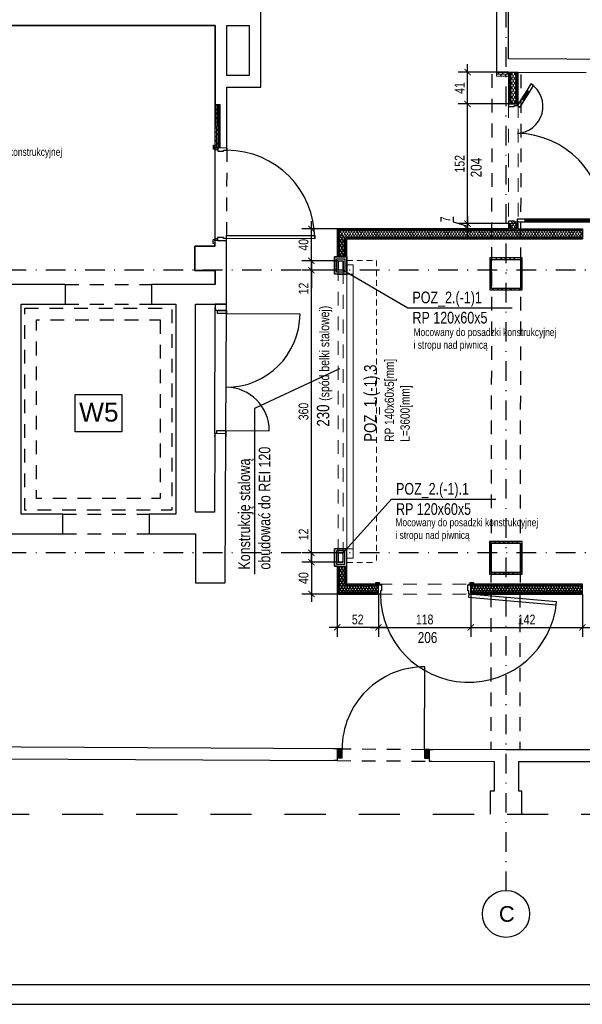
# Model space of a CAD drawing. Header units: metres. Extents: x 164 to 6782, y -994 to 2025.
# Tile 4 of 10: x 1750 to 2467, y -994 to 260. Entities that reach past the tile are written whole.
import ezdxf
from ezdxf.enums import TextEntityAlignment as Align

# ---------------------------------------------------------------- set-up
doc = ezdxf.new("R2010")
doc.units = ezdxf.units.M
doc.header["$LTSCALE"] = 50
doc.header["$MEASUREMENT"] = 0
for name, pattern in [('DASHDOTX2', [1, 0.5, -0.25, 0, -0.25]), ('DO', [1, 0.5, -0.24, 0.02, -0.24]), ('DP', [0.63, 0.35, -0.28]), ('Przer. długie kreski', [0.25, 0.15, -0.1])]:
    doc.linetypes.add(name, pattern=pattern)
for name, color, linetype in [('A_osie', 5, 'Continuous'), ('A_stolarka', 7, 'Continuous'), ('BZ_lpd', 1, 'DP'), ('BZ_odn', 1, 'Continuous'), ('BZ_osd', 1, 'DO'), ('BZ_ram', 2, 'Continuous'), ('BZ_txc', 1, 'Continuous'), ('BZ_txs', 2, 'Continuous'), ('BZ_wym', 1, 'Continuous'), ('K3_konstrukcja do wykonania', 2, 'Continuous'), ('k3_projektowane sciany', 2, 'DP'), ('k3_sciany istn', 1, 'DP')]:
    doc.layers.add(name, color=color, linetype=linetype)
doc.styles.add('BIKTC', font='bikromsw.shx', dxfattribs={"width": 0.8})
doc.styles.add('BIKTS', font='bikromsw.shx', dxfattribs={"width": 0.8})
doc.styles.add('BIKWYM', font='bikromsw.shx', dxfattribs={"width": 0.8})
doc.styles.add('GENERATED_STYLE_2', font='arial.ttf')
doc.dimstyles.new('BZ_BGR_50', dxfattribs={"dimscale": 0.5, "dimtxt": 25, "dimasz": 1.666667, "dimexe": 0, "dimexo": 0, "dimgap": 0, "dimtad": 0, "dimdec": 1, "dimrnd": 0.5, "dimzin": 9, "dimdsep": 46, "dimtxsty": 'BIKWYM', "dimblk": 'NONE', "dimcen": 0, "dimse1": 1, "dimse2": 1, "dimclrd": 256, "dimclre": 256, "dimclrt": 7, "dimadec": 0, "dimazin": 0, "dimtfac": 0.033333, "dimtdec": 1, "dimtmove": 0, "dimatfit": 3, "dimldrblk": 'NONE', "dimfxl": 1, "dimtvp": 0.8, "dimtolj": 1, "dimarcsym": 0})
doc.dimstyles.new('BZ_KP_50', dxfattribs={"dimscale": 0.5, "dimtxt": 25, "dimasz": 16, "dimexe": 24, "dimexo": 0, "dimgap": 0, "dimtad": 0, "dimdec": 1, "dimrnd": 0.5, "dimzin": 9, "dimdsep": 46, "dimtxsty": 'BIKWYM', "dimblk": 'ARCHTICK', "dimblk1": 'ARCHTICK', "dimblk2": 'WYM-KP', "dimcen": 0, "dimdle": 20, "dimclrd": 256, "dimclre": 256, "dimclrt": 7, "dimadec": 0, "dimazin": 0, "dimtfac": 0.033333, "dimtdec": 1, "dimtmove": 0, "dimatfit": 3, "dimfxl": 1, "dimtvp": 0.8, "dimtfillclr": 256, "dimtolj": 1, "dimarcsym": 0})
pattern_1 = [(60, (-15383.2456, -4509.5162), (-2.5980762, 1.5), []), (120, (-15383.2456, -4509.5162), (2.5980762, 1.5), [])]
pattern_2 = [(0, (-15383.246, -4509.516), (0, 10), [0, -10])]
pattern_3 = [(45, (-15383.2456, -4509.516), (-5.7024626, 5.7024626), []), (45, (-15377.543, -4509.516), (-5.7024626, 5.7024626), [4.0323, -2.0161])]

# ---------------------------------------------------------------- blocks, each defined once
blk = doc.blocks.new('_ArchTick')
at = {"color": 0, "linetype": 'ByBlock', "const_width": 0.15}
blk.add_lwpolyline([(-0.5, -0.5), (0.5, 0.5)], dxfattribs=at)
blk = doc.blocks.new('*D326')
at = {"layer": 'BZ_wym', "lineweight": -2}
for p, q in [((2121.7, -420.8), (2121.7, -481.3)), ((2156, -430.8), (2109.7, -430.8)), ((2154.5, -471.3), (2109.7, -471.3))]:
    blk.add_line(p, q, dxfattribs=at)
at = {"layer": 'DEFPOINTS', "color": 0}
for p in [(2156, -430.8), (2121.7, -471.3), (2154.5, -471.3)]:
    blk.add_point(p, dxfattribs=at)
at = {"layer": 'BZ_wym', "lineweight": -2, "xscale": 8, "yscale": 8, "zscale": 8}
for p, rotation in [((2121.7, -430.8), 90), ((2121.7, -471.3), 270)]:
    blk.add_blockref('_ArchTick', p, dxfattribs=dict(at, rotation=rotation))
at = {"layer": 'BZ_wym', "color": 7, "insert": (2111.7, -451), "char_height": 12.5, "attachment_point": 5, "rotation": 90, "style": 'BIKWYM'}
blk.add_mtext('\\A1;40', dxfattribs=at)
blk = doc.blocks.new('WYM-KP')
blk.add_hatch(color=256).paths.add_polyline_path([(-3, 0, 1), (3, 0, 1)])
blk.add_circle((0, 0), 3)
blk = doc.blocks.new('*D327')
at = {"layer": 'BZ_wym', "lineweight": -2}
for p, q in [((2121.7, -428.8), (2121.7, -48.8)), ((2156, -58.8), (2109.7, -58.8)), ((2156, -418.8), (2109.7, -418.8))]:
    blk.add_line(p, q, dxfattribs=at)
at = {"layer": 'DEFPOINTS', "color": 0}
for p in [(2121.7, -58.8), (2156, -58.8), (2156, -418.8)]:
    blk.add_point(p, dxfattribs=at)
at = {"layer": 'BZ_wym', "lineweight": -2, "xscale": 8, "yscale": 8, "zscale": 8}
for p, rotation in [((2121.7, -58.8), 90), ((2121.7, -418.8), 270)]:
    blk.add_blockref('_ArchTick', p, dxfattribs=dict(at, rotation=rotation))
at = {"layer": 'BZ_wym', "color": 7, "insert": (2111.7, -238.8), "char_height": 12.5, "attachment_point": 5, "rotation": 90, "style": 'BIKWYM'}
blk.add_mtext('\\A1;360', dxfattribs=at)
blk = doc.blocks.new('*D328')
at = {"layer": 'BZ_wym', "lineweight": -2}
for p, q in [((2121.7, -56.8), (2121.7, 3.7)), ((2154.5, -6.3), (2109.7, -6.3)), ((2156, -46.8), (2109.7, -46.8))]:
    blk.add_line(p, q, dxfattribs=at)
at = {"layer": 'DEFPOINTS', "color": 0}
for p in [(2121.7, -6.3), (2154.5, -6.3), (2156, -46.8)]:
    blk.add_point(p, dxfattribs=at)
at = {"layer": 'BZ_wym', "lineweight": -2, "xscale": 8, "yscale": 8, "zscale": 8}
for p, rotation in [((2121.7, -6.3), 90), ((2121.7, -46.8), 270)]:
    blk.add_blockref('_ArchTick', p, dxfattribs=dict(at, rotation=rotation))
at = {"layer": 'BZ_wym', "color": 7, "insert": (2111.7, -26.5), "char_height": 12.5, "attachment_point": 5, "rotation": 90, "style": 'BIKWYM'}
blk.add_mtext('\\A1;40', dxfattribs=at)
blk = doc.blocks.new('_None')
blk = doc.blocks.new('*D329')
at = {"layer": 'BZ_wym', "lineweight": -2}
for p, q in [((2154.5, -471.3), (2154.5, -525.8)), ((2207, -471.3), (2207, -525.8)), ((2217, -513.8), (2144.5, -513.8))]:
    blk.add_line(p, q, dxfattribs=at)
at = {"layer": 'DEFPOINTS', "color": 0}
for p in [(2154.5, -471.3), (2207, -471.3), (2154.5, -513.8)]:
    blk.add_point(p, dxfattribs=at)
at = {"layer": 'BZ_wym', "lineweight": -2, "xscale": 8, "yscale": 8, "zscale": 8, "rotation": 180}
blk.add_blockref('_ArchTick', (2154.5, -513.8), dxfattribs=at)
at = {"layer": 'BZ_wym', "lineweight": -2, "xscale": 8, "yscale": 8, "zscale": 8}
blk.add_blockref('_ArchTick', (2207, -513.8), dxfattribs=at)
at = {"layer": 'BZ_wym', "color": 7, "insert": (2180.7, -503.8), "char_height": 12.5, "attachment_point": 5, "style": 'BIKWYM'}
blk.add_mtext('\\A1;52', dxfattribs=at)
blk = doc.blocks.new('*D330')
at = {"layer": 'BZ_wym', "lineweight": -2}
for p, q in [((2207, -471.3), (2207, -525.8)), ((2325, -471.3), (2325, -525.8)), ((2197, -513.8), (2335, -513.8))]:
    blk.add_line(p, q, dxfattribs=at)
at = {"layer": 'DEFPOINTS', "color": 0}
for p in [(2207, -471.3), (2325, -471.3), (2325, -513.8)]:
    blk.add_point(p, dxfattribs=at)
at = {"layer": 'BZ_wym', "lineweight": -2, "xscale": 8, "yscale": 8, "zscale": 8, "rotation": 180}
blk.add_blockref('_ArchTick', (2207, -513.8), dxfattribs=at)
at = {"layer": 'BZ_wym', "lineweight": -2, "xscale": 8, "yscale": 8, "zscale": 8}
blk.add_blockref('_ArchTick', (2325, -513.8), dxfattribs=at)
at = {"layer": 'BZ_wym', "color": 7, "insert": (2266, -503.8), "char_height": 12.5, "attachment_point": 5, "style": 'BIKWYM'}
blk.add_mtext('\\A1;118', dxfattribs=at)
blk = doc.blocks.new('*D331')
at = {"layer": 'BZ_wym', "lineweight": -2}
for p, q in [((2325, -471.3), (2325, -525.8)), ((2467, -471.3), (2467, -525.8)), ((2315, -513.8), (2477, -513.8))]:
    blk.add_line(p, q, dxfattribs=at)
at = {"layer": 'DEFPOINTS', "color": 0}
for p in [(2325, -471.3), (2467, -471.3), (2467, -513.8)]:
    blk.add_point(p, dxfattribs=at)
at = {"layer": 'BZ_wym', "lineweight": -2, "xscale": 8, "yscale": 8, "zscale": 8, "rotation": 180}
blk.add_blockref('_ArchTick', (2325, -513.8), dxfattribs=at)
at = {"layer": 'BZ_wym', "lineweight": -2, "xscale": 8, "yscale": 8, "zscale": 8}
blk.add_blockref('_ArchTick', (2467, -513.8), dxfattribs=at)
at = {"layer": 'BZ_wym', "color": 7, "insert": (2396, -503.8), "char_height": 12.5, "attachment_point": 5, "style": 'BIKWYM'}
blk.add_mtext('\\A1;142', dxfattribs=at)
blk = doc.blocks.new('*D332')
at = {"layer": 'BZ_wym', "lineweight": -2}
for p, q in [((2302.4, 9.3), (2302.4, 2.7)), ((2302.4, 2.7), (2320.7, -2.8)), ((2372.8, 0.6), (2308.7, 0.6)), ((2320.7, 10.6), (2320.7, -16.3)), ((2372.8, -6.3), (2308.7, -6.3))]:
    blk.add_line(p, q, dxfattribs=at)
at = {"layer": 'DEFPOINTS', "color": 0}
for p in [(2372.8, 0.6), (2320.7, -6.3), (2372.8, -6.3)]:
    blk.add_point(p, dxfattribs=at)
at = {"layer": 'BZ_wym', "lineweight": -2, "xscale": 8, "yscale": 8, "zscale": 8}
for p, rotation in [((2320.7, 0.6), 90), ((2320.7, -6.3), 270)]:
    blk.add_blockref('_ArchTick', p, dxfattribs=dict(at, rotation=rotation))
at = {"layer": 'BZ_wym', "color": 7, "insert": (2292.4, 6), "char_height": 12.5, "attachment_point": 5, "rotation": 90, "style": 'BIKWYM'}
blk.add_mtext('\\A1;7', dxfattribs=at)
blk = doc.blocks.new('*D333')
at = {"layer": 'BZ_wym', "lineweight": -2}
for p, q in [((2372.8, 153), (2308.7, 153)), ((2320.7, -9.4), (2320.7, 163)), ((2372.8, 0.6), (2308.7, 0.6))]:
    blk.add_line(p, q, dxfattribs=at)
at = {"layer": 'DEFPOINTS', "color": 0}
for p in [(2320.7, 153), (2372.8, 153), (2372.8, 0.6)]:
    blk.add_point(p, dxfattribs=at)
at = {"layer": 'BZ_wym', "lineweight": -2, "xscale": 8, "yscale": 8, "zscale": 8}
for p, rotation in [((2320.7, 153), 90), ((2320.7, 0.6), 270)]:
    blk.add_blockref('_ArchTick', p, dxfattribs=dict(at, rotation=rotation))
at = {"layer": 'BZ_wym', "color": 7, "insert": (2310.7, 76.8), "char_height": 12.5, "attachment_point": 5, "rotation": 90, "style": 'BIKWYM'}
blk.add_mtext('\\A1;152', dxfattribs=at)
blk = doc.blocks.new('*D334')
at = {"layer": 'BZ_wym', "lineweight": -2}
for p, q in [((2320.7, 143), (2320.7, 203.6)), ((2357.8, 193.6), (2308.7, 193.6)), ((2372.8, 153), (2308.7, 153))]:
    blk.add_line(p, q, dxfattribs=at)
at = {"layer": 'DEFPOINTS', "color": 0}
for p in [(2320.7, 193.6), (2357.8, 193.6), (2372.8, 153)]:
    blk.add_point(p, dxfattribs=at)
at = {"layer": 'BZ_wym', "lineweight": -2, "xscale": 8, "yscale": 8, "zscale": 8}
for p, rotation in [((2320.7, 193.6), 90), ((2320.7, 153), 270)]:
    blk.add_blockref('_ArchTick', p, dxfattribs=dict(at, rotation=rotation))
at = {"layer": 'BZ_wym', "color": 7, "insert": (2310.7, 173.3), "char_height": 12.5, "attachment_point": 5, "rotation": 90, "style": 'BIKWYM'}
blk.add_mtext('\\A1;41', dxfattribs=at)
blk = doc.blocks.new('*D394')
at = {"layer": 'BZ_wym', "lineweight": -2}
for p, q in [((2121.7, -418.8), (2121.7, -396)), ((2156, -418.8), (2109.7, -418.8)), ((2121.7, -430.8), (2121.7, -418.8)), ((2156, -430.8), (2109.7, -430.8)), ((2121.7, -430.8), (2121.7, -438.8))]:
    blk.add_line(p, q, dxfattribs=at)
at = {"layer": 'DEFPOINTS', "color": 0}
for p in [(2121.7, -418.8), (2156, -418.8), (2156, -430.8)]:
    blk.add_point(p, dxfattribs=at)
at = {"layer": 'BZ_wym', "lineweight": -2, "xscale": 8, "yscale": 8, "zscale": 8}
for p, rotation in [((2121.7, -418.8), 270), ((2121.7, -430.8), 90)]:
    blk.add_blockref('_ArchTick', p, dxfattribs=dict(at, rotation=rotation))
at = {"layer": 'BZ_wym', "color": 7, "insert": (2111.7, -395.4), "char_height": 12.5, "attachment_point": 5, "rotation": 90, "style": 'BIKWYM'}
blk.add_mtext('\\A1;12', dxfattribs=at)
blk = doc.blocks.new('*D395')
at = {"layer": 'BZ_wym', "lineweight": -2}
for p, q in [((2156, -46.8), (2109.7, -46.8)), ((2121.7, -46.8), (2121.7, -38.8)), ((2121.7, -46.8), (2121.7, -58.8)), ((2156, -58.8), (2109.7, -58.8)), ((2121.7, -58.8), (2121.7, -81.5))]:
    blk.add_line(p, q, dxfattribs=at)
at = {"layer": 'DEFPOINTS', "color": 0}
for p in [(2156, -46.8), (2121.7, -58.8), (2156, -58.8)]:
    blk.add_point(p, dxfattribs=at)
at = {"layer": 'BZ_wym', "lineweight": -2, "xscale": 8, "yscale": 8, "zscale": 8}
for p, rotation in [((2121.7, -46.8), 270), ((2121.7, -58.8), 90)]:
    blk.add_blockref('_ArchTick', p, dxfattribs=dict(at, rotation=rotation))
at = {"layer": 'BZ_wym', "color": 7, "insert": (2111.7, -82.1), "char_height": 12.5, "attachment_point": 5, "rotation": 90, "style": 'BIKWYM'}
blk.add_mtext('\\A1;12', dxfattribs=at)

msp = doc.modelspace()

# ---------------------------------------------------------------- hatches: boundary and pattern name
at = {"layer": 'k3_projektowane sciany', "linetype": 'Continuous', "lineweight": 13}
h = msp.add_hatch(dxfattribs=at)
h.set_pattern_fill('BATT_INSULATION', color=252, scale=100, style=0, pattern_type=2)
h.set_pattern_definition([(60, (-15383.2456, -4506.5162), (-2.5980762, 1.5), []), (120, (-15383.2456, -4506.5162), (2.5980762, 1.5), [])])
h.paths.add_polyline_path([(2382.8, 193.5), (2375.3, 193.5), (2375.3, 153), (2382.8, 153)])
at = {"layer": 'k3_projektowane sciany', "linetype": 'Continuous', "lineweight": 5}
h = msp.add_hatch(dxfattribs=at)
h.set_pattern_fill('BATT_INSULATION', color=256, scale=100, style=0, pattern_type=2)
h.set_pattern_definition(pattern_1)
h.paths.add_polyline_path([(2375.3, -6.3), (2382.8, -6.3), (2382.8, 3.6), (2375.3, 3.6)])
at = {"layer": 'k3_projektowane sciany', "linetype": 'Continuous', "lineweight": 13}
h = msp.add_hatch(dxfattribs=at)
h.set_pattern_fill('BATT_INSULATION', color=252, scale=100, style=0, pattern_type=2)
h.set_pattern_definition(pattern_1)
h.paths.add_polyline_path([(2467, -8.8), (2157, -8.8), (2164.5, -16.3), (2467, -16.3)])
at = {"layer": 'k3_projektowane sciany', "linetype": 'Continuous'}
h = msp.add_hatch(dxfattribs=at)
h.set_pattern_fill('BATT_INSULATION', color=252, scale=100, style=0, pattern_type=2)
h.set_pattern_definition(pattern_1)
h.paths.add_polyline_path([(2157, -41.8), (2164.5, -41.8), (2164.5, -16.3), (2157, -8.8)])
h = msp.add_hatch(dxfattribs=at)
h.set_pattern_fill('BATT_INSULATION', color=252, scale=100, style=0, pattern_type=2)
h.set_pattern_definition(pattern_1)
h.paths.add_polyline_path([(2164.5, -435.8), (2157, -435.8), (2157, -468.8), (2164.5, -461.3)])
h = msp.add_hatch(dxfattribs=at)
h.set_pattern_fill('BATT_INSULATION', color=252, scale=100, style=0, pattern_type=2)
h.set_pattern_definition(pattern_1)
h.paths.add_polyline_path([(2157, -468.8), (2207, -468.8), (2207, -461.3), (2164.5, -461.3)])
h = msp.add_hatch(dxfattribs=at)
h.set_pattern_fill('GYPSUM', color=256, scale=100, style=0, pattern_type=2)
h.set_pattern_definition(pattern_2)
h.paths.add_polyline_path([(2167, -458.8), (2165.7, -460), (2207, -460), (2207, -459.8), (2207, -458.8)])
h = msp.add_hatch(dxfattribs=at)
h.set_pattern_fill('GYPSUM', color=256, scale=100, style=0, pattern_type=2)
h.set_pattern_definition(pattern_2)
h.paths.add_polyline_path([(2325, -458.8), (2325, -459.8), (2325, -460), (2467, -460), (2467, -458.8)])
h = msp.add_hatch(dxfattribs=at)
h.set_pattern_fill('BATT_INSULATION', color=252, scale=100, style=0, pattern_type=2)
h.set_pattern_definition(pattern_1)
h.paths.add_polyline_path([(2325, -468.8), (2467, -468.8), (2467, -461.3), (2325, -461.3)])
h = msp.add_hatch(dxfattribs=at)
h.set_pattern_fill('GYPSUM', color=256, scale=100, style=0, pattern_type=2)
h.set_pattern_definition(pattern_2)
h.paths.add_polyline_path([(2155.7, -470), (2207, -470), (2207, -468.8), (2157, -468.8)])
h = msp.add_hatch(dxfattribs=at)
h.set_pattern_fill('GYPSUM', color=256, scale=100, style=0, pattern_type=2)
h.set_pattern_definition(pattern_2)
h.paths.add_polyline_path([(2325, -470), (2467, -470), (2467, -468.8), (2325, -468.8)])
at = {"layer": 'k3_sciany istn', "linetype": 'Continuous', "lineweight": 13}
h = msp.add_hatch(dxfattribs=at)
h.set_pattern_fill('FP_65', color=1, scale=100, style=0, pattern_type=2)
h.set_pattern_definition(pattern_3)
h.paths.add_polyline_path([(2372.8, 193.5), (2357.8, 193.6), (2357.8, 191.1), (2372.8, 191)])
h = msp.add_hatch(dxfattribs=at)
h.set_pattern_fill('FP_65', color=1, scale=100, style=0, pattern_type=2)
h.set_pattern_definition(pattern_3)
h.paths.add_polyline_path([(2357.8, 188.6), (2372.8, 188.5), (2372.8, 191), (2357.8, 191.1)])
at = {"layer": 'k3_sciany istn', "linetype": 'Continuous'}
h = msp.add_hatch(dxfattribs=at)
h.set_pattern_fill('FP_65', color=256, scale=100, style=0, pattern_type=2)
h.set_pattern_definition(pattern_3)
h.paths.add_polyline_path([(1998.9, 152.4), (1998.8, 96.9), (2001.3, 96.9), (2001.4, 152.3)])
h = msp.add_hatch(dxfattribs=at)
h.set_pattern_fill('FP_65', color=256, scale=100, style=0, pattern_type=2)
h.set_pattern_definition(pattern_3)
h.paths.add_polyline_path([(2003.8, 96.9), (2003.9, 152.3), (2001.4, 152.3), (2001.3, 96.9)])
h = msp.add_hatch(dxfattribs=at)
h.set_pattern_fill('FP_65', color=256, scale=100, style=0, pattern_type=2)
h.set_pattern_definition(pattern_3)
h.paths.add_polyline_path([(2390.2, -43), (2349.2, -43), (2351.2, -45), (2388.2, -45)])
h = msp.add_hatch(dxfattribs=at)
h.set_pattern_fill('FP_65', color=256, scale=100, style=0, pattern_type=2)
h.set_pattern_definition(pattern_3)
h.paths.add_polyline_path([(2349.2, -43), (2349.2, -84), (2351.2, -82), (2351.2, -45)])
h = msp.add_hatch(dxfattribs=at)
h.set_pattern_fill('FP_65', color=256, scale=100, style=0, pattern_type=2)
h.set_pattern_definition(pattern_3)
h.paths.add_polyline_path([(2390.2, -84), (2390.2, -43), (2388.2, -45), (2388.2, -82)])
h = msp.add_hatch(dxfattribs=at)
h.set_pattern_fill('FP_65', color=256, scale=100, style=0, pattern_type=2)
h.set_pattern_definition(pattern_3)
h.paths.add_polyline_path([(2349.2, -84), (2390.2, -84), (2388.2, -82), (2351.2, -82)])
h = msp.add_hatch(dxfattribs=at)
h.set_pattern_fill('FP_65', color=256, scale=100, style=0, pattern_type=2)
h.set_pattern_definition(pattern_3)
h.paths.add_polyline_path([(2348.7, -404.4), (2348.7, -445.9), (2350.7, -443.9), (2350.7, -406.4)])
h = msp.add_hatch(dxfattribs=at)
h.set_pattern_fill('FP_65', color=256, scale=100, style=0, pattern_type=2)
h.set_pattern_definition(pattern_3)
h.paths.add_polyline_path([(2390.2, -404.4), (2348.7, -404.4), (2350.7, -406.4), (2388.2, -406.4)])
h = msp.add_hatch(dxfattribs=at)
h.set_pattern_fill('FP_65', color=256, scale=100, style=0, pattern_type=2)
h.set_pattern_definition(pattern_3)
h.paths.add_polyline_path([(2390.2, -445.9), (2390.2, -404.4), (2388.2, -406.4), (2388.2, -443.9)])
h = msp.add_hatch(dxfattribs=at)
h.set_pattern_fill('FP_65', color=256, scale=100, style=0, pattern_type=2)
h.set_pattern_definition(pattern_3)
h.paths.add_polyline_path([(2348.7, -445.9), (2390.2, -445.9), (2388.2, -443.9), (2350.7, -443.9)])
for points in [[(2154.7, -680), (2160.7, -680.1), (2160.7, -668.6), (2154.7, -668.5)], [(2271.7, -669.2), (2265.7, -669.1), (2265.7, -680.6), (2271.7, -680.7)]]:
    msp.add_hatch(color=256, dxfattribs=at).paths.add_polyline_path(points)

# ---------------------------------------------------------------- linework, layer by layer
at = {"layer": 'A_osie', "color": 18, "linetype": 'DASHDOTX2', "lineweight": 5}
msp.add_point((2369.7, -796.3), dxfattribs=at)
msp.add_point((2369.7, -796.3), dxfattribs=at)
at = {"layer": 'A_stolarka', "color": 1, "linetype": 'Przer. długie kreski', "lineweight": 13}
for p, q in [((2167, -46.3), (2204.5, -46.3)), ((2204.5, -46.3), (2204.5, -431.3)), ((2167, -431.3), (2204.5, -431.3))]:
    msp.add_line(p, q, dxfattribs=at)
at = {"layer": 'A_stolarka', "color": 1, "linetype": 'Continuous', "lineweight": 13}
for p, q in [((2167, -51.8), (2167, -425.8)), ((2167, -51.8), (2175, -51.8)), ((2175, -51.8), (2175, -425.8)), ((2167, -63.8), (2175, -63.8)), ((2167, -413.8), (2175, -413.8)), ((2167, -425.8), (2175, -425.8))]:
    msp.add_line(p, q, dxfattribs=at)
at = {"layer": 'BZ_lpd', "ltscale": 3}
msp.add_line((953.5, -751.7), (5746.9, -751.7), dxfattribs=at)
at = {"layer": 'BZ_osd'}
for p, q in [((2369.7, 1525.2), (2369.7, -848.8)), ((5908.3, -58.8), (864.2, -58.8)), ((5908.3, -418.8), (864.2, -418.8))]:
    msp.add_line(p, q, dxfattribs=at)
at = {"layer": 'BZ_osd', "flags": 128}
msp.add_lwpolyline([(2013.9, 152.3), (2013.9, 174.3)], dxfattribs=at)
at = {"layer": 'BZ_osd', "color": 7, "linetype": 'Continuous'}
msp.add_circle((2369.7, -878.8), 30, dxfattribs=at)
at = {"layer": 'BZ_ram', "color": 1}
msp.add_lwpolyline([(531.5, -994), (531.5, 1976), (6781.5, 1976), (6781.5, -994)], close=True, dxfattribs=at)
at = {"layer": 'BZ_ram'}
msp.add_lwpolyline([(681.5, -969), (681.5, 1951), (6756.5, 1951), (6756.5, -969)], close=True, dxfattribs=at)
at = {"layer": 'BZ_txs'}
for points in [[(2156, -46.8), (2162, -46.8), (2162, -58.8), (2156, -58.8)], [(2156, -430.8), (2162, -430.8), (2162, -418.8), (2156, -418.8)]]:
    msp.add_lwpolyline(points, close=True, dxfattribs=at)
at = {"layer": 'K3_konstrukcja do wykonania', "linetype": 'Continuous', "lineweight": 13}
for points in [[(2156, -46.8), (2156, -58.8), (2162, -58.8), (2162, -46.8), (2156, -46.8)], [(2156, -430.8), (2156, -418.8), (2162, -418.8), (2162, -430.8), (2156, -430.8)]]:
    msp.add_lwpolyline(points, dxfattribs=at)
for points in [[(2156.4, -47.2), (2156.4, -58.4), (2161.6, -58.4), (2161.6, -47.2)], [(2156.4, -430.4), (2156.4, -419.2), (2161.6, -419.2), (2161.6, -430.4)]]:
    msp.add_lwpolyline(points, close=True, dxfattribs=at)
at = {"layer": 'K3_konstrukcja do wykonania', "linetype": 'DP', "lineweight": 13}
msp.add_lwpolyline([(2156, -58.8), (2162, -58.8), (2162, -418.8), (2156, -418.8)], close=True, dxfattribs=at)
at = {"layer": 'k3_projektowane sciany', "linetype": 'Continuous'}
for p, q in [((2374.1, 193.5), (2374.1, 153)), ((2375.3, 193.5), (2375.3, 153)), ((2382.8, 153), (2382.8, 193.5)), ((2384.1, 153), (2384.1, 193.5)), ((2384.3, 153), (2372.8, 153)), ((2374.1, 153), (2375.3, 153)), ((2374.1, 153), (2375.3, 153)), ((2375.3, 153), (2382.8, 153)), ((2375.3, 153), (2382.8, 153)), ((2382.8, 153), (2384.1, 153)), ((2382.8, 153), (2384.1, 153)), ((2384.1, 153), (2384.3, 153)), ((2384.1, 153), (2384.3, 153)), ((2384.3, 153), (2385.3, 153)), ((2155.7, -7.5), (2155.7, -41.8)), ((2157, -8.8), (2157, -41.8)), ((2164.5, -41.8), (2164.5, -16.3)), ((2165.7, -41.8), (2165.7, -17.5)), ((2154.5, -63.8), (2155.7, -63.8)), ((2155.7, -63.8), (2157, -63.8)), ((2157, -63.8), (2164.5, -63.8)), ((2164.5, -63.8), (2165.7, -63.8)), ((2165.7, -63.8), (2167, -63.8)), ((2154.5, -413.8), (2155.7, -413.8)), ((2154.5, -413.8), (2155.7, -413.8)), ((2155.7, -413.8), (2157, -413.8)), ((2155.7, -413.8), (2157, -413.8)), ((2157, -413.8), (2164.5, -413.8)), ((2157, -413.8), (2164.5, -413.8)), ((2164.5, -413.8), (2165.7, -413.8)), ((2164.5, -413.8), (2165.7, -413.8)), ((2165.7, -413.8), (2167, -413.8)), ((2165.7, -413.8), (2167, -413.8)), ((2207, -461.3), (2164.5, -461.3)), ((2207, -460), (2165.7, -460)), ((2207, -471.3), (2207, -459.8)), ((2207, -461.3), (2207, -460)), ((2207, -461.3), (2207, -460)), ((2207, -468.8), (2207, -461.3)), ((2207, -468.8), (2207, -461.3)), ((2325, -460), (2325, -459.8)), ((2325, -459.8), (2325, -471.3)), ((2325, -460), (2325, -459.8)), ((2467, -460), (2325, -460)), ((2325, -461.3), (2325, -460)), ((2325, -461.3), (2325, -460)), ((2467, -461.3), (2325, -461.3)), ((2325, -468.8), (2325, -461.3)), ((2325, -468.8), (2325, -461.3)), ((2155.7, -470), (2207, -470)), ((2157, -468.8), (2207, -468.8)), ((2207, -470), (2207, -468.8)), ((2207, -470), (2207, -468.8)), ((2207, -471.3), (2207, -470)), ((2207, -471.3), (2207, -470)), ((2325, -468.8), (2467, -468.8)), ((2325, -470), (2325, -468.8)), ((2325, -470), (2325, -468.8)), ((2325, -470), (2467, -470))]:
    msp.add_line(p, q, dxfattribs=at)
at = {"layer": 'k3_projektowane sciany', "color": 252, "linetype": 'Continuous'}
for p, q in [((2401.4, 178.6), (2396.1, 170.1)), ((2399.5, 168), (2404.8, 176.5)), ((2404.8, 176.5), (2401.4, 178.6)), ((2396.1, 170.1), (2389.6, 159.5)), ((2391.3, 158.5), (2397.8, 169)), ((2397.8, 169), (2391.3, 158.5)), ((2397.8, 169), (2391.3, 158.5)), ((2393, 157.4), (2399.5, 168)), ((2397.8, 169), (2396.1, 170.1)), ((2396.1, 170.1), (2399.5, 168)), ((2399.5, 168), (2397.8, 169)), ((2372.8, 153), (2374.1, 153)), ((2372.8, 153), (2372.8, 149.8)), ((2372.8, 153), (2374.1, 153)), ((2380.3, 149.8), (2380.3, 151)), ((2380.3, 151), (2384.3, 151)), ((2389.6, 159.5), (2384.3, 151)), ((2384.3, 151), (2384.3, 153)), ((2384.3, 151), (2387.7, 148.9)), ((2387.7, 148.9), (2393, 157.4)), ((2393, 157.4), (2389.6, 159.5)), ((2391.3, 158.5), (2393, 157.4)), ((2372.8, 149.8), (2380.3, 149.8)), ((2380.3, 3.8), (2372.8, 3.8)), ((2372.8, 3.8), (2372.8, 0.6)), ((2372.8, 0.6), (2374.1, 0.6)), ((2372.8, 0.6), (2374.1, 0.6)), ((2380.3, 2.6), (2380.3, 3.8)), ((2384.3, 2.6), (2380.3, 2.6)), ((2384.3, 6.6), (2394.3, 6.6)), ((2384.3, 2.6), (2384.3, 6.6)), ((2384.3, 0.6), (2384.3, 2.6)), ((2394.3, 2.6), (2384.3, 2.6)), ((2394.3, 6.6), (2484.3, 6.6)), ((2394.3, 4.6), (2394.3, 6.6)), ((2394.3, 6.6), (2394.3, 2.6)), ((2394.3, 4.6), (2484.3, 4.6)), ((2394.3, 2.6), (2394.3, 4.6)), ((2484.3, 4.6), (2394.3, 4.6)), ((2484.3, 4.6), (2394.3, 4.6)), ((2484.3, 2.6), (2394.3, 2.6)), ((2208.3, -456.9), (2203.3, -456.9)), ((2203.3, -456.9), (2203.3, -458.8)), ((2207, -458.8), (2203.3, -458.8)), ((2203.3, -458.8), (2208.3, -458.8)), ((2207, -458.8), (2203.3, -458.8)), ((2207, -459.8), (2207, -458.8)), ((2209.5, -458.8), (2207, -458.8)), ((2207, -458.8), (2207, -459.8)), ((2207, -459.8), (2207, -458.8)), ((2207, -460), (2207, -459.8)), ((2207, -459.8), (2209.5, -459.8)), ((2207, -459.8), (2211, -459.8)), ((2207, -460), (2207, -459.8)), ((2208.3, -458.8), (2208.3, -456.9)), ((2209.5, -459.8), (2209.5, -458.8)), ((2211, -459.8), (2211, -467.3)), ((2321, -467.3), (2321, -459.8)), ((2321, -459.8), (2325, -459.8)), ((2325, -458.8), (2322.5, -458.8)), ((2322.5, -458.8), (2322.5, -459.8)), ((2322.5, -459.8), (2325, -459.8)), ((2328.7, -456.9), (2323.7, -456.9)), ((2323.7, -456.9), (2323.7, -458.8)), ((2323.7, -458.8), (2328.7, -458.8)), ((2325, -458.8), (2328.7, -458.8)), ((2325, -459.8), (2325, -458.8)), ((2325, -459.8), (2325, -458.8)), ((2325, -459.8), (2325, -458.8)), ((2325, -458.8), (2328.7, -458.8)), ((2328.7, -458.8), (2328.7, -456.9)), ((2209.8, -471.3), (2207, -471.3)), ((2211, -467.3), (2209.8, -467.3)), ((2209.8, -467.3), (2209.8, -471.3)), ((2322.2, -467.3), (2321, -467.3)), ((2322.2, -471.3), (2321.8, -475.3)), ((2321.8, -475.3), (2433.8, -485)), ((2322.2, -471.3), (2322.2, -467.3)), ((2325, -471.3), (2322.2, -471.3)), ((2434.1, -481.1), (2322.2, -471.3)), ((2325, -471.3), (2325, -470)), ((2325, -471.3), (2325, -470)), ((2433.8, -485), (2434.1, -481.1))]:
    msp.add_line(p, q, dxfattribs=at)
at = {"layer": 'k3_projektowane sciany', "linetype": 'DP', "lineweight": 5}
for p, q in [((2372.8, 153), (2372.8, 0.6)), ((2385.3, 153), (2385.3, 0.6)), ((2207, -458.8), (2325, -458.8)), ((2207, -471.3), (2325, -471.3))]:
    msp.add_line(p, q, dxfattribs=at)
at = {"layer": 'k3_projektowane sciany', "linetype": 'Continuous', "lineweight": 5}
for p, q in [((2372.8, 0.6), (2384.3, 0.6)), ((2374.1, 0.6), (2374.1, -6.3)), ((2374.1, 0.6), (2375.3, 0.6)), ((2374.1, 0.6), (2375.3, 0.6)), ((2375.3, 0.6), (2375.3, -6.3)), ((2375.3, 0.6), (2382.8, 0.6)), ((2375.3, 0.6), (2382.8, 0.6)), ((2382.8, -6.3), (2382.8, 0.6)), ((2382.8, 0.6), (2384.1, 0.6)), ((2382.8, 0.6), (2384.1, 0.6)), ((2384.1, -6.3), (2384.1, 0.6)), ((2384.1, 0.6), (2384.3, 0.6)), ((2384.1, 0.6), (2384.3, 0.6)), ((2384.3, 0.6), (2385.3, 0.6)), ((2467, -7.5), (2155.7, -7.5)), ((2467, -8.8), (2157, -8.8)), ((2164.5, -16.3), (2467, -16.3)), ((2165.7, -17.5), (2467, -17.5)), ((2155.7, -435.8), (2155.7, -470)), ((2157, -435.8), (2157, -468.8)), ((2164.5, -461.3), (2164.5, -435.8)), ((2165.7, -460), (2165.7, -435.8))]:
    msp.add_line(p, q, dxfattribs=at)
at = {"layer": 'k3_projektowane sciany', "linetype": 'Continuous', "flags": 128}
for points in [[(2372.8, 193.5), (2372.8, 153)], [(2372.8, 193.5), (2374.1, 193.5)], [(2374.1, 193.5), (2375.3, 193.5)], [(2375.3, 193.5), (2382.8, 193.5)], [(2382.8, 193.5), (2384.1, 193.5)], [(2384.1, 193.5), (2385.3, 193.5)], [(2385.3, 153), (2385.3, 193.5)], [(2372.8, -6.3), (2154.5, -6.3)], [(2154.5, -6.3), (2154.5, -41.8)], [(2167, -18.8), (2467, -18.8)], [(2167, -63.8), (2167, -18.8)], [(2154.5, -41.8), (2151, -41.8), (2151, -63.8)], [(2154.5, -435.8), (2151, -435.8), (2151, -413.8)], [(2167, -458.8), (2167, -413.8)], [(2154.5, -435.8), (2154.5, -471.3)], [(2207, -458.8), (2167, -458.8)], [(2467, -458.8), (2325, -458.8)], [(2154.5, -471.3), (2207, -471.3)], [(2325, -471.3), (2467, -471.3)]]:
    msp.add_lwpolyline(points, dxfattribs=at)
at = {"layer": 'k3_projektowane sciany', "linetype": 'Continuous', "lineweight": 5, "flags": 128}
for points in [[(2372.8, 0.6), (2372.8, -6.3)], [(2385.3, -6.3), (2385.3, 0.6)], [(2375.3, -6.3), (2382.8, -6.3)], [(2382.8, -6.3), (2375.3, -6.3)], [(2467, -6.3), (2385.3, -6.3)]]:
    msp.add_lwpolyline(points, dxfattribs=at)
at = {"layer": 'k3_projektowane sciany', "linetype": 'Continuous', "flags": 128}
for points in [[(2151, -41.8), (2167, -41.8), (2167, -63.8), (2151, -63.8)], [(2153.5, -44.3), (2164.5, -44.3), (2164.5, -61.3), (2153.5, -61.3)], [(2151, -435.8), (2167, -435.8), (2167, -413.8), (2151, -413.8)], [(2153.5, -433.3), (2164.5, -433.3), (2164.5, -416.3), (2153.5, -416.3)]]:
    msp.add_lwpolyline(points, close=True, dxfattribs=at)
at = {"layer": 'k3_projektowane sciany', "color": 252, "linetype": 'Continuous'}
for centre, radius, start, end in [((2382.4, 149.9), 34.4, 273.2038, 56.4553), ((2381.7, 3.1), 112.6, 359.779, 88.6795), ((2322.2, -471.3), 112.4, 180, 355)]:
    msp.add_arc(centre, radius, start, end, dxfattribs=at)
at = {"layer": 'k3_sciany istn', "linetype": 'Continuous'}
for p, q in [((1999, 252.8), (1660, 252.8)), ((1999, -28.2), (1999, 252.8)), ((2001.4, 152.3), (2001.3, 96.9)), ((2001.3, 96.9), (2001.4, 152.3)), ((1996.9, 95.6), (1996.9, 100.6)), ((1996.9, 100.6), (1998.8, 100.6)), ((1998.8, 96.9), (1998.8, 100.6)), ((1998.8, 100.6), (1998.8, 95.6)), ((1998.8, 96.9), (1998.8, 100.6)), ((1998.8, 95.6), (1996.9, 95.6)), ((2002.3, 96.9), (1998.8, 96.9)), ((1998.8, 94.4), (1998.8, 96.9)), ((1998.8, 96.9), (2002.3, 96.9)), ((2002.3, 96.9), (1998.8, 96.9)), ((2002.3, 94.4), (1998.8, 94.4)), ((2013.8, 96.8), (2002.3, 96.9)), ((2002.3, 96.9), (2002.3, 94.4)), ((2013.8, 96.8), (2002.3, 96.9)), ((2002.3, 96.9), (2002.3, 92.9)), ((2013.8, 96.8), (2002.3, 96.9)), ((2002.3, 92.9), (2009.8, 92.8)), ((2009.8, 92.8), (2009.8, 94)), ((2009.8, 94), (2013.8, 94)), ((2013.8, 94), (2013.8, 96.8)), ((1996.6, -24.8), (1996.6, -19.8)), ((1996.6, -19.8), (1998.5, -19.8)), ((1998.5, -24.8), (1996.6, -24.8)), ((1998.5, -21.1), (1998.5, -18.6)), ((1998.5, -18.6), (2002, -18.6)), ((1998.5, -19.8), (1998.5, -24.8)), ((1998.5, -21.1), (1998.5, -24.8)), ((2002, -21.1), (1998.5, -21.1)), ((2002, -21.1), (1998.5, -21.1)), ((2002, -21.1), (1998.5, -21.1)), ((1998.5, -21.1), (1998.5, -24.8)), ((2009.5, -17.2), (2002, -17.1)), ((2002, -17.1), (2002, -21.1)), ((2002, -18.6), (2002, -21.1)), ((2013.5, -21.2), (2002, -21.1)), ((2002, -21.1), (2013.5, -21.2)), ((2013.5, -21.2), (2002, -21.1)), ((2009.5, -18.4), (2009.5, -17.2)), ((2013.5, -18.4), (2009.5, -18.4)), ((2013.5, -18.4), (2013.5, -14.4)), ((2013.5, -14.4), (2125.9, -14.7)), ((2013.5, -21.2), (2013.5, -18.4)), ((2125.9, -18.7), (2013.5, -18.4)), ((2125.9, -14.7), (2125.9, -18.7)), ((1973, -59.2), (1973, -28.2)), ((1973, -28.2), (1999, -28.2)), ((1999, -59.2), (1973, -59.2)), ((1999, -77.2), (1999, -59.2)), ((1808, -77.2), (1808, -102.2)), ((1918, -77.2), (1918, -102.2)), ((1998.5, -267), (1999.1, -110)), ((1999.1, -110), (1999.1, -106.3)), ((1999.1, -110), (1999.1, -106.3)), ((2001.9, -110), (1999.1, -110)), ((2001.9, -110), (1999.1, -110)), ((2013.4, -110.1), (2001.9, -110)), ((2001.9, -114), (2001.9, -110)), ((2001.9, -110), (2013.4, -110.1)), ((2013.4, -110.1), (2001.9, -110)), ((2012.8, -267.1), (2013.4, -110.1)), ((2013.4, -110.1), (2013.4, -106.4)), ((2013.4, -110.1), (2013.4, -106.4)), ((2013.4, -110.1), (2013.4, -114.1)), ((2013.4, -114.1), (2001.9, -114)), ((2013.4, -114.1), (2107.2, -114.5)), ((2001.3, -267), (2001.3, -263)), ((2001.3, -263), (2012.8, -263.1)), ((2012.8, -263.1), (2012.8, -267.1)), ((2012.8, -263.1), (2068, -263.3)), ((1998.5, -267), (1998.4, -270.7)), ((1998.5, -267), (1998.4, -270.7)), ((2001.3, -267), (1998.5, -267)), ((2001.3, -267), (1998.5, -267)), ((2012.8, -267.1), (2001.3, -267)), ((2012.8, -267.1), (2001.3, -267)), ((2012.8, -267.1), (2001.3, -267)), ((2012.8, -267.1), (2012.7, -270.8)), ((2012.8, -267.1), (2012.7, -270.8)), ((1973.8, -394.5), (1973.8, -457.1)), ((2265.7, -669.1), (2266.3, -564.1)), ((2154.7, -668.5), (2150, -668.5)), ((2154.7, -668.5), (2150, -668.5)), ((2154.7, -668.5), (2154.7, -680)), ((2160.7, -668.6), (2154.7, -668.5)), ((2154.7, -668.5), (2154.7, -680)), ((2154.7, -668.5), (2154.7, -680)), ((2160.7, -680.1), (2160.7, -668.6)), ((2271.7, -669.2), (2265.7, -669.1)), ((2265.7, -669.1), (2265.7, -680.6)), ((2271.7, -669.2), (2276.4, -669.2)), ((2271.7, -669.2), (2271.7, -680.7)), ((2271.7, -680.7), (2271.7, -669.2)), ((2271.7, -669.2), (2271.7, -680.7)), ((2271.7, -669.2), (2276.4, -669.2)), ((2154.6, -683.5), (2150.9, -683.5)), ((2154.6, -683.5), (2150.9, -683.5)), ((2154.7, -680), (2154.6, -683.5)), ((2154.7, -680), (2154.6, -683.5)), ((2154.7, -680), (2160.7, -680.1)), ((2265.7, -680.6), (2271.7, -680.7)), ((2271.7, -680.7), (2271.6, -684.2)), ((2271.7, -680.7), (2271.6, -684.2)), ((2271.6, -684.2), (2275.3, -684.2)), ((2271.6, -684.2), (2275.3, -684.2))]:
    msp.add_line(p, q, dxfattribs=at)
at = {"layer": 'k3_sciany istn', "linetype": 'DP'}
for p, q in [((2351.7, 190.9), (2350.2, -669.7)), ((2388.7, 190.7), (2387.2, -669.7)), ((1998.8, 96.9), (1998.5, -21.1)), ((2013.8, 96.8), (2013.5, -21.2)), ((1808, -77.2), (1918, -77.2)), ((1808, -102.2), (1918, -102.2)), ((1804.9, -369.5), (1914.9, -369.5)), ((1804.9, -394.5), (1914.9, -394.5)), ((2154.7, -668.5), (2271.7, -669.2)), ((2154.6, -683.5), (2271.6, -684.2))]:
    msp.add_line(p, q, dxfattribs=at)
at = {"layer": 'k3_sciany istn', "color": 1, "linetype": 'Continuous', "lineweight": 13}
for p, q in [((2357.8, 191.1), (2372.8, 191)), ((2372.8, 191), (2357.8, 191.1))]:
    msp.add_line(p, q, dxfattribs=at)
at = {"layer": 'k3_sciany istn', "linetype": 'Continuous', "flags": 128}
for points in [[(2357.8, 806.7), (2357.8, 193.6)], [(2372.8, 210.5), (2372.8, 806.7)], [(2057.2, 174.3), (2057.2, 432.6)], [(1666, 252.8), (1998.9, 252.8)], [(1998.9, 252.8), (1998.9, 152.4)], [(2013.9, 252.8), (2042.2, 252.8)], [(2013.9, 189.3), (2013.9, 252.8)], [(2042.2, 252.8), (2042.2, 189.3)], [(2893.2, 207.3), (2372.8, 210.5)], [(2042.2, 189.3), (2013.9, 189.3)], [(2357.8, 193.6), (2471.8, 192.9)], [(2372.8, 193.5), (2357.8, 193.6)], [(2013.8, 96.8), (2013.9, 174.3)], [(2013.9, 174.3), (2057.2, 174.3)], [(1998.9, 152.4), (1998.8, 96.9)], [(1998.9, 152.4), (2004.9, 152.3)], [(1998.9, 152.4), (2001.4, 152.3)], [(2001.4, 152.3), (2003.9, 152.3)], [(2003.8, 96.9), (2003.9, 152.3)], [(2004.9, 152.3), (2004.8, 96.9)], [(1998.8, 96.9), (2001.3, 96.9)], [(2001.3, 96.9), (2003.8, 96.9)], [(2467, -6.3), (2467, -7.5)], [(2467, -7.5), (2467, -8.8)], [(2467, -8.8), (2467, -16.3)], [(1998.5, -21.1), (1998.4, -28.1)], [(2013.4, -28.2), (2013.5, -21.2)], [(2467, -16.3), (2467, -17.5)], [(2467, -17.5), (2467, -18.8)], [(1998.4, -28.1), (1973.1, -28.1)], [(1973.1, -28.1), (1973.1, -59.2)], [(2013.4, -59.2), (2013.4, -28.2)], [(2390.2, -43), (2349.2, -43)], [(2349.2, -43), (2349.2, -84)], [(2351.2, -45), (2388.2, -45)], [(2351.2, -82), (2351.2, -45)], [(2388.2, -45), (2388.2, -82)], [(2390.2, -84), (2390.2, -43)], [(1973.1, -59.2), (1999.1, -59.2)], [(1999.1, -59.2), (1999.1, -77.2)], [(2013.4, -102.2), (2013.4, -59.2)], [(1756.9, -77.2), (1726, -77.2)], [(1808, -77.2), (1756.9, -77.2)], [(1999.1, -77.2), (1918, -77.2)], [(2349.2, -84), (2390.2, -84)], [(2388.2, -82), (2351.2, -82)], [(1752, -110.3), (1752, -102.2)], [(1752, -102.2), (1756.9, -102.2)], [(1752, -369.5), (1752, -110.3)], [(1756.9, -102.2), (1808, -102.2)], [(1918, -102.2), (1948.8, -102.2)], [(1948.8, -102.2), (1948.8, -369.5)], [(1973.8, -102.2), (2013.4, -102.2)], [(1973.8, -367.1), (1973.8, -102.2)], [(1999.1, -102.1), (1999.1, -110)], [(2013.4, -102.2), (1999.1, -102.1)], [(2013.4, -110.1), (2013.4, -102.2)], [(1998.5, -267), (1998, -367.1)], [(2012, -457.1), (2012.8, -267.1)], [(1804.9, -369.5), (1752, -369.5)], [(1804.9, -394.5), (1804.9, -369.5)], [(1948.8, -369.5), (1914.9, -369.5)], [(1914.9, -369.5), (1914.9, -394.5)], [(1998, -367.1), (1973.8, -367.1)], [(1727, -394.5), (1804.9, -394.5)], [(1914.9, -394.5), (1973.8, -394.5)], [(2348.7, -404.4), (2348.7, -445.9)], [(2390.2, -404.4), (2348.7, -404.4)], [(2350.7, -406.4), (2350.7, -443.9)], [(2388.2, -406.4), (2350.7, -406.4)], [(2350.7, -443.9), (2350.7, -406.4)], [(2350.7, -406.4), (2388.2, -406.4)], [(2388.2, -443.9), (2388.2, -406.4)], [(2388.2, -406.4), (2388.2, -443.9)], [(2390.2, -445.9), (2390.2, -404.4)], [(2348.7, -445.9), (2390.2, -445.9)], [(2350.7, -443.9), (2388.2, -443.9)], [(2388.2, -443.9), (2350.7, -443.9)], [(1973.8, -457.1), (2012, -457.1)], [(2154.7, -668.5), (1187.7, -663.5)], [(2369.7, -669.7), (2271.7, -669.2)], [(2829.7, -669.7), (2369.7, -669.7)], [(1726.1, -681.3), (2154.6, -683.5)], [(2271.6, -684.2), (2354.7, -684.6)], [(2354.7, -684.6), (2354.7, -722.3)], [(2369.7, -684.7), (2369.7, -684.7)], [(2386.1, -684.7), (2728.7, -684.7)], [(2386.1, -722.3), (2386.1, -684.7)], [(2354.7, -722.3), (2349.7, -722.3)], [(2349.7, -722.3), (2349.7, -751.7)], [(2389.7, -722.3), (2386.1, -722.3)], [(2389.7, -751.7), (2389.7, -722.3)]]:
    msp.add_lwpolyline(points, dxfattribs=at)
at = {"layer": 'k3_sciany istn', "color": 1, "linetype": 'Continuous', "lineweight": 13, "flags": 128}
for points in [[(2357.8, 191.1), (2357.8, 193.6)], [(2357.8, 188.6), (2357.8, 191.1)], [(2357.8, 188.6), (2372.8, 188.5)], [(2372.8, 191), (2372.8, 193.5)], [(2372.8, 188.5), (2372.8, 191)]]:
    msp.add_lwpolyline(points, dxfattribs=at)
at = {"layer": 'k3_sciany istn', "linetype": 'DP', "flags": 128}
for points in [[(1756.3, -107.2), (1943.8, -107.2), (1943.8, -364.5), (1756.3, -364.5)], [(1928.8, -122.2), (1928.8, -349.5), (1771.3, -349.5), (1771.3, -122.2)]]:
    msp.add_lwpolyline(points, close=True, dxfattribs=at)
at = {"layer": 'k3_sciany istn', "linetype": 'Continuous', "flags": 128}
msp.add_lwpolyline([(1820.7, -217.1), (1880.1, -217.1), (1880.1, -264.9), (1820.7, -264.9)], close=True, dxfattribs=at)
at = {"layer": 'k3_sciany istn', "color": 21, "linetype": 'Continuous', "lineweight": 5, "flags": 128}
for points in [[(2467, -458.8), (2467, -460)], [(2467, -460), (2467, -461.3)], [(2467, -461.3), (2467, -468.8)], [(2467, -468.8), (2467, -470)], [(2467, -470), (2467, -471.3)]]:
    msp.add_lwpolyline(points, dxfattribs=at)
at = {"layer": 'k3_sciany istn', "linetype": 'Continuous'}
for centre, radius, start, end in [((2013.5, -18.4), 112.4, 359.8509, 89.8509), ((2013.4, -114.1), 93.8, 269.7626, 359.7626), ((2012.8, -263.1), 55.2, 359.7626, 89.7626), ((2265.7, -669.1), 105, 89.7013, 179.7013)]:
    msp.add_arc(centre, radius, start, end, dxfattribs=at)

# ---------------------------------------------------------------- texts
at = {"layer": 'BZ_osd', "color": 7, "linetype": 'Continuous', "style": 'GENERATED_STYLE_2'}
msp.add_attdef('C', text='C', height=20, dxfattribs=at).set_placement((2370.7, -878.8), align=Align.MIDDLE_CENTER)
at = {"layer": 'BZ_txc', "style": 'BIKTC', "width": 0.8}
for s, p in [('Mocowany do posadzki konstrukcyjnej', (1622.1, 86.9)), ('Mocowany do posadzki konstrukcyjnej', (2251.9, -142.7)), ('i stropu nad piwnicą', (2251.9, -158.9)), ('Mocowany do posadzki konstrukcyjnej', (2228.8, -385)), ('i stropu nad piwnicą', (2228.8, -401.2))]:
    msp.add_text(s, height=10, dxfattribs=at).set_placement(p)
at = {"layer": 'BZ_txs', "style": 'BIKTS', "width": 0.8}
for s, height, p in [('204', 14, (2338.7, 59.4)), ('Konstrukcję stalową ', 14.875, (2043.6, -440.2)), ('obudować do REI 120', 14.875, (2069.4, -440.2))]:
    msp.add_text(s, height=height, rotation=90, dxfattribs=at).set_placement(p)
for s, p in [('POZ_2.(-1)1', (2250.5, -100.9)), ('RP 120x60x5', (2250.5, -126.7)), ('POZ_2.(-1).1', (2229.6, -344.7)), ('RP 120x60x5', (2229.6, -370.5))]:
    msp.add_text(s, height=14.875, dxfattribs=at).set_placement(p)
at = {"layer": 'BZ_txs', "insert": (2128.7, -258), "char_height": 15.75, "width": 244.338, "attachment_point": 1, "rotation": 90, "line_spacing_factor": 0.986985, "style": 'BIKTS'}
msp.add_mtext('230 {\\H0.7937x;(spód belki stalowej)}', dxfattribs=at)
at = {"layer": 'BZ_txs', "insert": (2188.8, -277.3), "char_height": 15.75, "width": 244.338, "attachment_point": 1, "rotation": 90, "style": 'BIKTS'}
msp.add_mtext('POZ_1.(-1).3^J{\\H0.7619x;RP 140x60x5[mm]^JL=3600[mm]}', dxfattribs=at)
at = {"layer": 'BZ_txs', "insert": (2282.2, -526.8), "char_height": 14, "width": 139.222, "attachment_point": 6, "line_spacing_factor": 0.986985, "style": 'BIKTS'}
msp.add_mtext('206', dxfattribs=at)
at = {"layer": 'k3_sciany istn', "linetype": 'Continuous', "insert": (1825.7, -239.8), "char_height": 23.999, "attachment_point": 4, "style": 'GENERATED_STYLE_2'}
msp.add_mtext('\\A1;{\\fArial|b0|i0|c238|p38;W5}', dxfattribs=at)

# ---------------------------------------------------------------- dimensions: what is measured, and where the dimension line sits
at = {"layer": 'BZ_wym'}
for base, p1, p2, override, picture, middle in [((2320.7, 193.6), (2372.8, 153), (2357.8, 193.6), {"dimdec": 0, "dimrnd": 1, "dimatfit": 1}, '*D334', (2310.7, 173.3)), ((2320.7, 153), (2372.8, 0.6), (2372.8, 153), {"dimdec": 0, "dimrnd": 1, "dimatfit": 1}, '*D333', (2310.7, 76.8)), ((2121.6704152, -6.2678309), (2155.9755354, -46.7678309), (2154.4755354, -6.2678309), {"dimdec": 0, "dimrnd": 1, "dimatfit": 1}, '*D328', (2111.6704152, -26.5178309)), ((2320.7, -6.3), (2372.8, 0.6), (2372.8, -6.3), {"dimdec": 0, "dimrnd": 1, "dimtmove": 1, "dimatfit": 1}, '*D332', (2292.4, 2.7)), ((2121.7, -58.8), (2156, -46.8), (2156, -58.8), {"dimdec": 0, "dimrnd": 1, "dimatfit": 1}, '*D395', (2111.7, -82.1)), ((2121.7, -58.8), (2156, -418.8), (2156, -58.8), {"dimdec": 0, "dimrnd": 1, "dimatfit": 1}, '*D327', (2111.7, -238.8)), ((2121.7, -418.8), (2156, -430.8), (2156, -418.8), {"dimdec": 0, "dimrnd": 1, "dimatfit": 1}, '*D394', (2111.7, -395.4)), ((2121.6704152, -471.2678309), (2155.9755354, -430.7678309), (2154.4755354, -471.2678309), {"dimdec": 0, "dimrnd": 1, "dimatfit": 1}, '*D326', (2111.6704152, -451.0178309))]:
    dim = msp.add_linear_dim(base=base, p1=p1, p2=p2, angle=90, dimstyle='BZ_KP_50', override=override, dxfattribs=at)
    dim.commit()
    dim.dimension.update_dxf_attribs({"geometry": picture, "text_midpoint": middle})
for base, p1, p2, picture, middle in [((2154.4755354, -513.8115248), (2206.9755354, -471.2678309), (2154.4755354, -471.2678309), '*D329', (2180.7255354, -503.8115248)), ((2325, -513.8), (2207, -471.3), (2325, -471.3), '*D330', (2266, -503.8)), ((2467, -513.8), (2325, -471.3), (2467, -471.3), '*D331', (2396, -503.8))]:
    dim = msp.add_linear_dim(base=base, p1=p1, p2=p2, dimstyle='BZ_KP_50', override={"dimdec": 0, "dimrnd": 1, "dimatfit": 1}, dxfattribs=at)
    dim.commit()
    dim.dimension.update_dxf_attribs({"geometry": picture, "text_midpoint": middle})

# ---------------------------------------------------------------- leaders
at = {"layer": 'BZ_odn'}
for points in [[(2160.7, -57.8), (2244.5, -106.6), (2377.7, -106.6)], [(2157.7, -184.4), (2049.3, -235), (2049.3, -446.2)], [(2160.7, -420.2), (2223.6, -350.4), (2356.8, -350.4)]]:
    msp.add_leader(points, dimstyle='BZ_BGR_50', dxfattribs=at)

doc.saveas('drawing.dxf')
